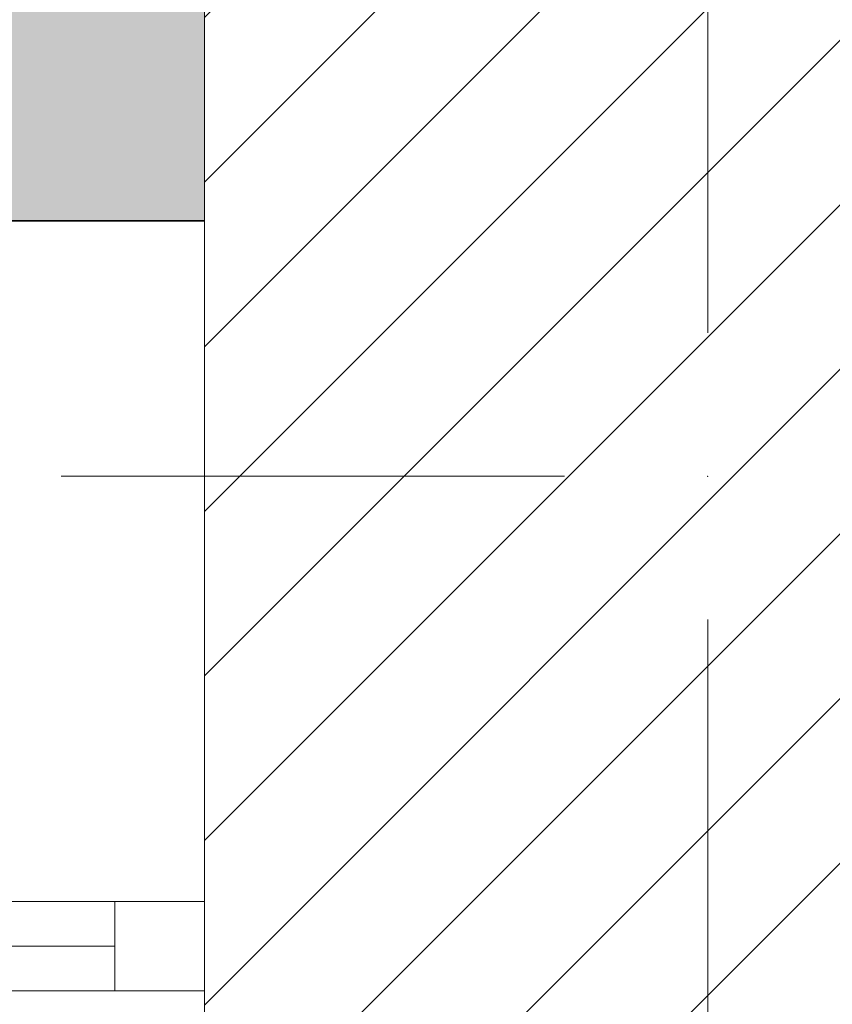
# Model space of a CAD drawing. Header units: millimetres. Extents: x -40968 to 13979, y -19284 to 4746.
# Tile 233 of 256: x -2287 to -1833, y -1631 to -1081. Entities that reach past the tile are written whole.
import ezdxf

# ---------------------------------------------------------------- set-up
doc = ezdxf.new("R2010")
doc.units = ezdxf.units.MM
doc.header["$MEASUREMENT"] = 0
doc.linetypes.add('Wipeout_Contour', pattern=[1000, 0, -1000])
for name, color, linetype in [('10_ESTR_Pilars', 7, 'Continuous'), ('12_FAÇ_Façana', 7, 'Continuous'), ('Nuevo_14_PAV_Soft Light Grey 0554', 7, 'Continuous'), ('Ventanas Archicad', 7, 'Continuous')]:
    doc.layers.add(name, color=color, linetype=linetype)
for name, color, linetype, lineweight in [('10_ESTR_Pilars_Pluma_Nº__20', 1, 'Continuous', 5), ('10_ESTR_Pilars_Pluma_Nº__28', 7, 'Continuous', 20), ('10_ESTR_Pilars_Pluma_Nº__42', 8, 'Continuous', 25), ('12_FAÇ_Façana_Pluma_Nº__7', 7, 'Continuous', 5), ('Ventanas Archicad_Pluma_Nº__7', 7, 'Continuous', 5)]:
    doc.layers.add(name, color=color, linetype=linetype, lineweight=lineweight)
for name, color, linetype, lineweight, true_color in [('12_FAÇ_Façana_Pluma_Nº__102', 7, 'Continuous', 5, 0xcccccc), ('12_FAÇ_Façana_Pluma_Nº__43', 7, 'Continuous', 5, 0xa4a4a6), ('Nuevo_14_PAV_Soft Light Grey 0554_Pluma_Nº__245', 7, 'Continuous', 13, 0xe8e8e8), ('Ventanas Archicad_Pluma_Nº__23', 7, 'Continuous', 5, 0xa4a4a6), ('Ventanas Archicad_Pluma_Nº__3', 7, 'Continuous', 5, 0xa4a4a4), ('Ventanas Archicad_Pluma_Nº__43', 7, 'Continuous', 5, 0xa4a4a6)]:
    doc.layers.add(name, color=color, linetype=linetype, lineweight=lineweight, true_color=true_color)

# ---------------------------------------------------------------- blocks, each defined once
blk = doc.blocks.new('Forjado_1_1', base_point=(-23046.79, -1194.06))
at = {"layer": 'Nuevo_14_PAV_Soft Light Grey 0554_Pluma_Nº__245', "linetype": 'Continuous', "lineweight": 0, "true_color": 0xe8e8e8}
h = blk.add_hatch(color=254, dxfattribs=at)
h.paths.add_polyline_path([(-23046.79, -1194.06), (-1631.11, -1193.63), (-1631.11, -6938.97), (-1556.11, -6938.97), (-1556.11, -7503.98), (-1616.26, -7503.98), (-1616.05, -11935.98), (-1564.89, -11935.98), (-1564.89, -12491.98), (-2024.11, -12491.98), (-2024.11, -12338.98), (-6997.39, -12338.98), (-6997.39, -12391.98), (-3637.68, -12391.98), (-3638.94, -13690.72), (-3644.87, -17130.96), (428.17, -17130.98), (428.89, -16788.98), (778.89, -16788.98), (778.35, -17142.97), (2622.91, -17145.82), (2623.01, -17079.79), (3389.91, -17080.98), (3389.61, -17276.98), (5489.84, -17280.21), (5489.84, -17141.49), (5763.89, -17141.49), (5763.89, -16738.98), (6378.89, -16738.98), (6378.89, -12488.98), (5778.89, -12488.98), (5779.74, -11938.87), (6782.11, -11938.85), (6782.11, -9207.42), (6082.11, -9207.42), (6016.11, -7504.98), (6016.11, -9073.42), (2073.42, -9073.42), (2073.42, -5267.32), (5998.89, -5267.32), (5998.89, -1708.98), (5884.89, -967.98), (7332.11, -967.98), (7332.11, 1999.55), (-28277.4, 1999.55), (-23028.39, 1969.01)])
h.paths.add_polyline_path([(492.89, -5267.32), (1951.42, -5267.32), (1951.42, -9073.42), (492.89, -9073.42)], flags=0)
at = {"layer": 'Nuevo_14_PAV_Soft Light Grey 0554_Pluma_Nº__245', "color": 254, "linetype": 'Continuous', "lineweight": 13, "true_color": 0xe8e8e8, "flags": 128}
blk.add_lwpolyline([(428.17, -17130.98), (-3644.87, -17130.96), (-3638.94, -13690.72), (-3637.68, -12391.98), (-6997.39, -12391.98), (-6997.39, -12338.98), (-2024.11, -12338.98), (-2024.11, -12491.98), (-1564.89, -12491.98), (-1564.89, -11935.98), (-1616.05, -11935.98), (-1616.26, -7503.98), (-1556.11, -7503.98), (-1556.11, -6938.97), (-1631.11, -6938.97), (-1631.11, -1193.63), (-23046.79, -1194.06)], dxfattribs=at)
blk = doc.blocks.new('Ventana Vertical Multi-Faja 27_8')
at = {"layer": 'Ventanas Archicad_Pluma_Nº__23', "color": 253, "linetype": 'Continuous', "lineweight": 5, "true_color": 0xa4a4a6}
for p, q in [((-600, 0), (-550, 0)), ((-550, 0), (-550, -50)), ((-550, -50), (-600, -50))]:
    blk.add_line(p, q, dxfattribs=at)
at = {"layer": 'Ventanas Archicad_Pluma_Nº__3', "color": 253, "linetype": 'Continuous', "lineweight": 5, "true_color": 0xa4a4a4}
for p, q in [((-550, 0), (550, 0)), ((-550, -25), (550, -25)), ((550, -50), (-550, -50)), ((-600, -430), (600, -430))]:
    blk.add_line(p, q, dxfattribs=at)
at = {"layer": 'Ventanas Archicad_Pluma_Nº__43', "color": 253, "linetype": 'Continuous', "lineweight": 5, "true_color": 0xa4a4a6}
blk.add_line((-600, -200), (-600, -175), dxfattribs=at)
at = {"layer": 'Ventanas Archicad_Pluma_Nº__7', "color": 7, "linetype": 'Continuous', "lineweight": 5}
for p, q in [((-600, 40), (-600, 0)), ((-600, 40), (-600, 0)), ((-600, 0), (-600, -50)), ((-600, 0), (-600, -50)), ((-600, 0), (-600, -50)), ((-600, 0), (-600, -50)), ((-600, -50), (-600, -80)), ((-600, -50), (-600, -80)), ((-600, -80), (-600, -175)), ((-600, -80), (-600, -175)), ((-600, -200), (-600, -420)), ((-600, -420), (-600, -430))]:
    blk.add_line(p, q, dxfattribs=at)
blk = doc.blocks.new('Muro_20_1', base_point=(-3383.43, -1193.98))
at = {"layer": '12_FAÇ_Façana', "linetype": 'Continuous', "lineweight": 0, "true_color": 0x000000}
h = blk.add_hatch(dxfattribs=at)
h.set_pattern_fill('Yeso_0001', color=18, style=0, pattern_type=2)
h.set_pattern_definition([(0, (0, 0), (0, 75), [0, -75])])
h.paths.add_polyline_path([(-2183.43, -1423.98), (-2183.43, -1448.98), (-2063.43, -1448.98), (-2063.43, -1423.98)])
at = {"layer": '12_FAÇ_Façana_Pluma_Nº__102', "linetype": 'Continuous', "lineweight": 0, "true_color": 0xe5e5e5}
blk.add_hatch(color=254, dxfattribs=at).paths.add_polyline_path([(-2063.43, -1543.98), (-2063.43, -1448.98), (-2183.43, -1448.98), (-2183.43, -1663.98)])
at = {"layer": '12_FAÇ_Façana_Pluma_Nº__43', "color": 253, "linetype": 'Continuous', "lineweight": 5, "true_color": 0xa4a4a6}
for p, q in [((-2183.43, -1423.98), (-2183.43, -1448.98)), ((-2063.43, -1423.98), (-2183.43, -1423.98)), ((-2063.43, -1448.98), (-2063.43, -1423.98)), ((-2183.43, -1448.98), (-2063.43, -1448.98))]:
    blk.add_line(p, q, dxfattribs=at)
at = {"layer": '12_FAÇ_Façana_Pluma_Nº__7', "color": 7, "linetype": 'Continuous', "lineweight": 5}
for p, q in [((-2183.43, -1203.98), (-2183.43, -1193.98)), ((-2183.43, -1423.98), (-2183.43, -1203.98)), ((-2183.43, -1543.98), (-2183.43, -1448.98)), ((-2183.43, -1543.98), (-2183.43, -1448.98)), ((-2063.43, -1543.98), (-2063.43, -1448.98)), ((-2183.43, -1573.98), (-2183.43, -1543.98)), ((-2183.43, -1573.98), (-2183.43, -1543.98)), ((-2183.43, -1623.98), (-2183.43, -1573.98)), ((-2183.43, -1623.98), (-2183.43, -1573.98)), ((-2183.43, -1663.98), (-2183.43, -1623.98)), ((-2183.43, -1663.98), (-2183.43, -1623.98))]:
    blk.add_line(p, q, dxfattribs=at)
at = {"layer": 'Ventanas Archicad', "color": 253, "linetype": 'Continuous', "lineweight": 5, "true_color": 0xa4a4a6, "zscale": 1000, "rotation": 180}
blk.add_blockref('Ventana Vertical Multi-Faja 27_8', (-2783.43, -1623.98), dxfattribs=at)
blk = doc.blocks.new('Pilar_6_1', base_point=(-1902.27, -1336.48))
at = {"color": 254, "linetype": 'Wipeout_Contour', "lineweight": 0, "ltscale": 9373.82675}
blk.add_wipeout([(-2183.43, -1638.98), (-1621.11, -1638.98), (-1621.11, -1033.98), (-2183.43, -1033.98)], dxfattribs=at).dxf.layer = '10_ESTR_Pilars'
at = {"layer": '10_ESTR_Pilars_Pluma_Nº__42', "linetype": 'Continuous', "lineweight": 25}
h = blk.add_hatch(dxfattribs=at)
h.set_pattern_fill('00_GCT_trama_45º_e1_400__05', color=8, style=0, pattern_type=2)
h.set_pattern_definition([(45, (0, 0), (-45.962, 45.962), [])])
h.paths.add_polyline_path([(-2183.43, -1638.98), (-1621.11, -1638.98), (-1621.11, -1033.98), (-2183.43, -1033.98)])
at = {"layer": '10_ESTR_Pilars_Pluma_Nº__20', "color": 1, "linetype": 'Continuous', "lineweight": 5}
for p, q in [((-1902.27, -1256.48), (-1902.27, -953.98)), ((-1982.27, -1336.48), (-2263.43, -1336.48)), ((-1902.27, -1416.48), (-1902.27, -1718.98))]:
    blk.add_line(p, q, dxfattribs=at)
blk.add_point((-1902.27, -1336.48), dxfattribs=at)
at = {"layer": '10_ESTR_Pilars_Pluma_Nº__28', "color": 7, "linetype": 'Continuous', "lineweight": 20, "flags": 128}
blk.add_lwpolyline([(-2183.43, -1638.98), (-1621.11, -1638.98), (-1621.11, -1033.98), (-2183.43, -1033.98)], close=True, dxfattribs=at)

msp = doc.modelspace()

# ---------------------------------------------------------------- block references
at = {"layer": '12_FAÇ_Façana', "color": 7, "lineweight": 20}
msp.add_blockref('Muro_20_1', (-3383.43, -1193.98), dxfattribs=at)
at = {"layer": 'Nuevo_14_PAV_Soft Light Grey 0554', "color": 254, "linetype": 'Continuous', "lineweight": 13, "true_color": 0xe8e8e8}
msp.add_blockref('Forjado_1_1', (-23046.79, -1194.06), dxfattribs=at)

# ---------------------------------------------------------------- next in the draw order: block references
at = {"layer": '10_ESTR_Pilars', "color": 7, "lineweight": 20}
msp.add_blockref('Pilar_6_1', (-1902.27, -1336.48), dxfattribs=at)

doc.saveas('drawing.dxf')
